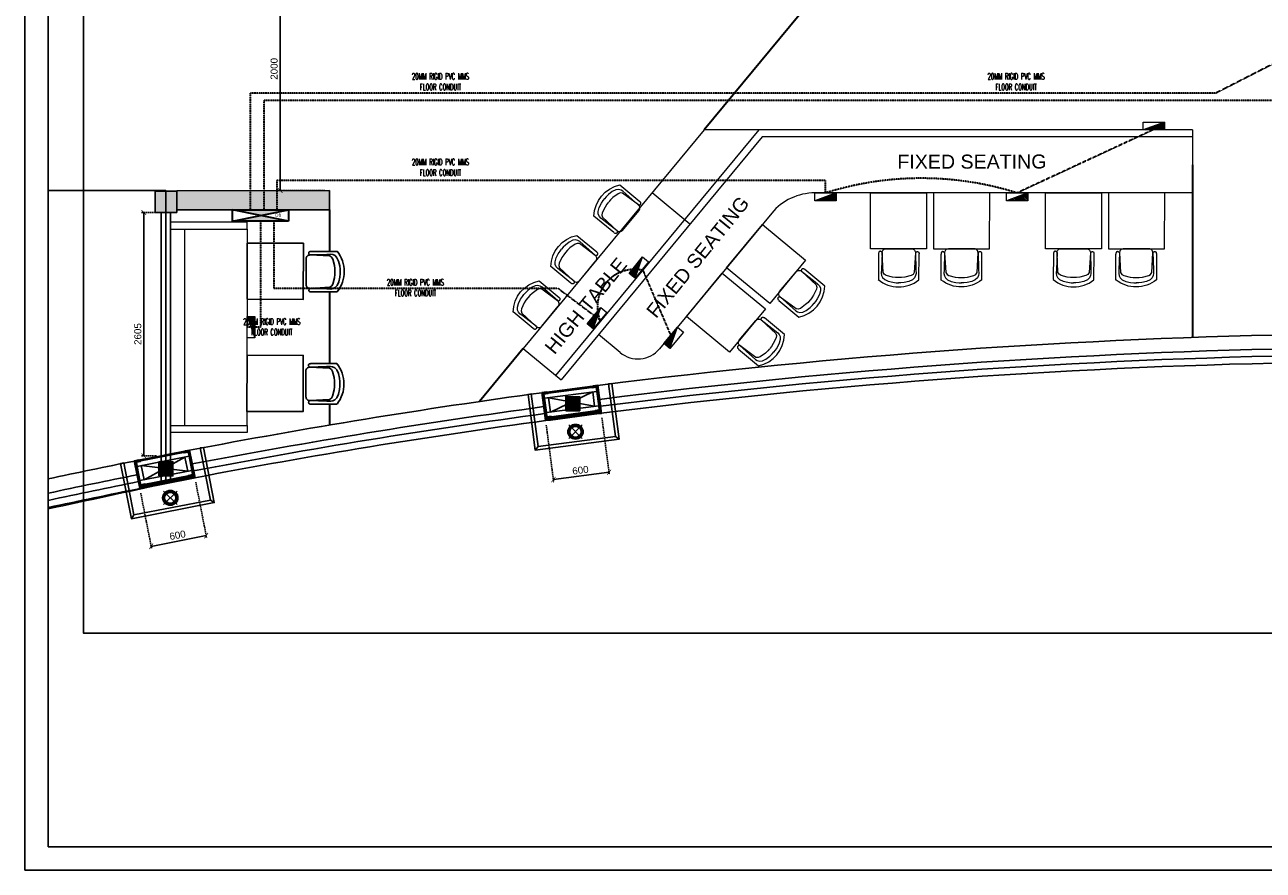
# Model space of a CAD drawing. Header units: millimetres. Extents: x 0 to 2243864, y 0 to 1237228.
# Tile 26 of 30: x 1041861 to 1055107, y 1190925 to 1199968. Entities that reach past the tile are written whole.
import ezdxf

# ---------------------------------------------------------------- set-up
doc = ezdxf.new("R2010")
doc.units = ezdxf.units.MM
doc.header["$LTSCALE"] = 7
doc.linetypes.add('DASHED', pattern=[0.75, 0.5, -0.25])
doc.linetypes.add('Hidden', pattern=[6, 4, -2])
for name, color, linetype, lineweight in [('A1-LIGHT FIXTURES', 255, 'Continuous', 9), ('A3-DIM', 4, 'Continuous', 13), ('DB', 42, 'Continuous', 30), ('FLOOR CONDUIT', 1, 'DASHED', 30), ('light-power db', 30, 'Continuous', 0), ('PD_025_TEXT', 61, 'Continuous', 25), ('PD_ELEVATION_05', 50, 'Continuous', 30), ('PD_FURNITURE_LOOSE', 20, 'Continuous', 15), ('PP-Electrical_Switchboard', 255, 'Continuous', 0)]:
    doc.layers.add(name, color=color, linetype=linetype, lineweight=lineweight)
for name, color, linetype in [('CT-DIM', 3, 'Continuous'), ('PD_BASE', 8, 'Continuous'), ('PD_DIMENSION', 201, 'Continuous')]:
    doc.layers.add(name, color=color, linetype=linetype)
doc.styles.add('PL-TEXT', font='romans.shx', dxfattribs={"width": 0.5, "height": 10})
doc.styles.get("Standard").update_dxf_attribs({"font": 'arial.ttf'})
doc.dimstyles.new('MM', dxfattribs={"dimtxt": 75, "dimasz": 50, "dimexe": 25, "dimexo": 50, "dimgap": 25, "dimtad": 1, "dimdec": 0, "dimrnd": 5, "dimtxsty": 'Standard', "dimblk": 'ARCHTICK', "dimcen": 2.5, "dimadec": 0, "dimazin": 0, "dimtfac": 1, "dimtdec": 0, "dimtmove": 0, "dimatfit": 3, "dimfxl": 1, "dimarcsym": 0})

# ---------------------------------------------------------------- blocks, each defined once
blk = doc.blocks.new('A$C57124B3B')
at = {"color": 251}
for p, q in [((46, 504), (46, 109)), ((665, 109), (665, 506))]:
    blk.add_line(p, q, dxfattribs=at)
blk.add_lwpolyline([(353, 144), (310, 144), (260, 151), (165, 175), (136, 193), (116, 221), (100, 522, -0.429937), (157, 583), (553, 583, -0.429937), (610, 522), (594, 221), (575, 193), (545, 175), (450, 151), (401, 144), (357, 144)], format="xyb", dxfattribs=at)
for points in [[(100, 525), (95, 530), (90, 534), (86, 537), (82, 539), (78, 541), (75, 542), (71, 542), (68, 542), (66, 541), (63, 541), (61, 540), (59, 539), (57, 538), (55, 537), (54, 535), (52, 534), (51, 532), (50, 529), (49, 526), (48, 522), (47, 516), (46, 509), (46, 506)], [(100, 525), (92, 265), (90, 207), (95, 175), (111, 140), (143, 111), (197, 86), (269, 70), (318, 65), (357, 65)], [(610, 525), (619, 265), (621, 207), (615, 175), (599, 140), (568, 111), (513, 86), (441, 70), (392, 65), (354, 65)], [(610, 525), (615, 530), (620, 534), (624, 537), (629, 539), (632, 541), (636, 542), (639, 542), (642, 542), (645, 541), (647, 541), (650, 540), (652, 539), (653, 538), (655, 537), (657, 535), (658, 534), (659, 532), (660, 529), (662, 526), (663, 522), (664, 516), (664, 509), (665, 506)]]:
    blk.add_lwpolyline(points, dxfattribs=at)
blk.add_arc((355, 499), 498, 231.563, 308.437, dxfattribs=at)
blk = doc.blocks.new('SEATING')
at = {"layer": 'PD_FURNITURE_LOOSE', "color": 251}
for p, q in [((1049128, 1179354), (1047192, 1177014)), ((1049712, 1179354), (1047539, 1176727)), ((1054352, 1179354), (1049128, 1179354)), ((1054352, 1179354), (1054352, 1178679)), ((1049748, 1179279), (1047597, 1176679)), ((1054352, 1179279), (1049748, 1179279)), ((1054352, 1178679), (1050312, 1178679)), ((1049850, 1178461), (1048650, 1177011, 0)), ((1048228, 1176972), (1047997, 1177163)), ((1047192, 1177014), (1047597, 1176679))]:
    blk.add_line(p, q, dxfattribs=at)
for points in [[(1050907, 1178681), (1051507, 1178680), (1051506, 1178080), (1050906, 1178081)], [(1052182, 1178679), (1051582, 1178680), (1051581, 1178080), (1052181, 1178079)], [(1052778, 1178681), (1053378, 1178680), (1053377, 1178080), (1052777, 1178081)], [(1054053, 1178679), (1053453, 1178680), (1053452, 1178080), (1054052, 1178079)]]:
    blk.add_lwpolyline(points, close=True, dxfattribs=at)
at = {"layer": 'PD_FURNITURE_LOOSE', "color": 251, "elevation": 0}
for points in [[(1049368, 1177878), (1049750, 1178340), (1050212, 1177958), (1049830, 1177496)], [(1048937, 1177358), (1049320, 1177820), (1049782, 1177438), (1049399, 1176976)]]:
    blk.add_lwpolyline(points, close=True, dxfattribs=at)
at = {"layer": 'PD_FURNITURE_LOOSE', "color": 251}
for centre, radius, start, end in [((1050312, 1178079), 600, 90, 140.3895), ((1048419, 1177203, 0), 300, 230.3895, 320.3895)]:
    blk.add_arc(centre, radius, start, end, dxfattribs=at)
at = {"layer": 'PD_FURNITURE_LOOSE', "color": 251, "lineweight": 9, "extrusion": (3.29089e-14, -2.72348e-14, -1), "xscale": 0.7000572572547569, "yscale": 0.7000572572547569, "zscale": -0.700057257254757, "rotation": 129.6105347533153}
for p in [(-1047870, 1178454, 0), (-1047409, 1177915, 0), (-1047006, 1177429, 0)]:
    blk.add_blockref('A$C57124B3B', p, dxfattribs=at)
at = {"layer": 'PD_FURNITURE_LOOSE', "color": 251, "lineweight": 9, "extrusion": (-1.31426e-13, -3.90147e-15, -1), "xscale": -0.7000572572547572, "yscale": 0.7000572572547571, "zscale": -0.7000572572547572, "rotation": 0.4422532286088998}
for p in [(-1050958, 1177675, 0), (-1052829, 1177675, 0)]:
    blk.add_blockref('A$C57124B3B', p, dxfattribs=at)
at = {"layer": 'PD_FURNITURE_LOOSE', "color": 251, "lineweight": 9, "extrusion": (1.31411e-13, -4.35849e-15, -1), "xscale": 0.7000572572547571, "yscale": 0.7000572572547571, "zscale": -0.700057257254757, "rotation": 359.7569952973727}
for p in [(-1052128, 1177673, 0), (-1053998, 1177673, 0)]:
    blk.add_blockref('A$C57124B3B', p, dxfattribs=at)
at = {"layer": 'PD_FURNITURE_LOOSE', "color": 251, "lineweight": 9, "extrusion": (-8.06064e-14, -1.03878e-13, -1), "xscale": -0.7000572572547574, "yscale": 0.7000572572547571, "zscale": -0.7000572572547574, "rotation": 309.9531637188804}
for p in [(-1050177, 1177277, 0), (-1049746, 1176757, 0)]:
    blk.add_blockref('A$C57124B3B', p, dxfattribs=at)
at = {"layer": 'PD_025_TEXT', "color": 251, "char_height": 50, "attachment_point": 1}
for s, insert, width, rotation in [('{\\H3x;FIXED SEATING}', (1051194, 1179087), 1903.3, 0.1141), ('{\\H3x;FIXED SEATING}', (1048497, 1177423), 1908.3, 50.8262), ('{\\H3x;HIGH TABLE  }', (1047410, 1177036), 1908.3, 50.8262)]:
    blk.add_mtext(s, dxfattribs=dict(at, insert=insert, width=width, rotation=rotation))
blk = doc.blocks.new('_ARCHTICK')
at = {"color": 0, "linetype": 'ByBlock', "const_width": 0.15}
blk.add_lwpolyline([(-0.5, -0.5), (0.5, 0.5)], dxfattribs=at)
blk = doc.blocks.new('*D122')
at = {"layer": 'Defpoints', "color": 0, "ltscale": 0.5, "transparency": 16777216}
for p in [(1020054, 1195123), (1019465, 1195008), (1019586, 1194389)]:
    blk.add_point(p, dxfattribs=at)
at = {"layer": 'PD_DIMENSION', "color": 0, "linetype": 'Hidden', "lineweight": -2, "ltscale": 0.5, "transparency": 16777216}
for p, q in [((1020063, 1195074), (1020179, 1194480)), ((1019474, 1194959), (1019591, 1194365))]:
    blk.add_line(p, q, dxfattribs=at)
at = {"layer": 'PD_DIMENSION', "color": 0, "lineweight": -2, "ltscale": 0.5, "transparency": 16777216}
blk.add_line((1020175, 1194504), (1019586, 1194389), dxfattribs=at)
at = {"layer": 'PD_DIMENSION', "color": 0, "lineweight": -2, "ltscale": 0.5, "transparency": 16777216, "xscale": 49.99999999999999, "yscale": 49.99999999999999, "zscale": 49.99999999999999}
for p, rotation in [((1020175, 1194504), 11.06523268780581), ((1019586, 1194389), 191.0652326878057)]:
    blk.add_blockref('_ARCHTICK', p, dxfattribs=dict(at, rotation=rotation))
at = {"layer": 'PD_DIMENSION', "color": 0, "ltscale": 0.5, "transparency": 16777216, "insert": (1019868, 1194509), "char_height": 75, "attachment_point": 5, "rotation": 11.0652}
blk.add_mtext('600', dxfattribs=at)
blk = doc.blocks.new('*D123')
at = {"layer": 'Defpoints', "color": 0, "ltscale": 0.5, "transparency": 16777216}
for p in [(1023805, 1195735), (1024400, 1195813), (1023888, 1195103)]:
    blk.add_point(p, dxfattribs=at)
at = {"layer": 'PD_DIMENSION', "color": 0, "linetype": 'Hidden', "lineweight": -2, "ltscale": 0.5, "transparency": 16777216}
for p, q in [((1024407, 1195763), (1024486, 1195156)), ((1023812, 1195685), (1023891, 1195078))]:
    blk.add_line(p, q, dxfattribs=at)
at = {"layer": 'PD_DIMENSION', "color": 0, "lineweight": -2, "ltscale": 0.5, "transparency": 16777216}
blk.add_line((1024483, 1195181), (1023888, 1195103), dxfattribs=at)
at = {"layer": 'PD_DIMENSION', "color": 0, "lineweight": -2, "ltscale": 0.5, "transparency": 16777216, "xscale": 50, "yscale": 50, "zscale": 50}
for p, rotation in [((1024483, 1195181), 7.462426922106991), ((1023888, 1195103), 187.4624269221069)]:
    blk.add_blockref('_ARCHTICK', p, dxfattribs=dict(at, rotation=rotation))
at = {"layer": 'PD_DIMENSION', "color": 0, "ltscale": 0.5, "transparency": 16777216, "insert": (1024177, 1195204), "char_height": 75, "attachment_point": 5, "rotation": 7.4624}
blk.add_mtext('600', dxfattribs=at)
blk = doc.blocks.new('L1')
at = {"layer": 'A1-LIGHT FIXTURES'}
h = blk.add_hatch(color=251, dxfattribs=at)
h.dxf.hatch_style = 1
edge = h.paths.add_edge_path(flags=17)
edge.add_arc((0, 0), 57.5, -45, 315)
edge = h.paths.add_edge_path()
edge.add_arc((0, 0), 82.5, -45, 315)
at = {"layer": 'A1-LIGHT FIXTURES', "color": 251}
for p, q in [((102, 0), (-102, 0)), ((0, 102), (0, -102))]:
    blk.add_line(p, q, dxfattribs=at)
for radius in [82.5, 57.5]:
    blk.add_circle((0, 0), radius, dxfattribs=at)
at = {"layer": 'A3-DIM', "color": 251}
for p, q in [((-71, 0), (-70, 0)), ((-70, 0), (-70, 1)), ((-70, 0), (-70, 1)), ((-70, 0), (-69, 0)), ((0, 70), (-1, 70)), ((0, 70), (-1, 70)), ((0, 71), (0, 70)), ((0, 71), (0, 70)), ((0, 70), (0, 69)), ((0, 70), (0, 69)), ((1, 70), (0, 70)), ((1, 70), (0, 70)), ((49, 50), (48, 50)), ((49, 49), (48, 49)), ((49, 51), (49, 50)), ((49, 49), (49, 48)), ((50, 51), (50, 50)), ((51, 50), (50, 50)), ((50, 49), (50, 48)), ((51, 49), (50, 49)), ((70, 0), (69, 0)), ((70, 1), (70, 0)), ((70, 1), (70, 0)), ((71, 0), (70, 0)), ((-71, 0), (-70, 0)), ((-70, 0), (-69, 0)), ((-70, -1), (-70, 0)), ((-70, -1), (-70, 0)), ((-50, -49), (-51, -49)), ((-50, -50), (-51, -50)), ((-50, -48), (-50, -49)), ((-50, -50), (-50, -51)), ((-49, -48), (-49, -49)), ((-48, -49), (-49, -49)), ((-49, -50), (-49, -51)), ((-48, -50), (-49, -50)), ((-1, -70), (0, -70)), ((-1, -70), (0, -70)), ((0, -70), (0, -69)), ((0, -70), (0, -69)), ((0, -70), (1, -70)), ((0, -70), (1, -70)), ((0, -71), (0, -70)), ((0, -71), (0, -70)), ((70, 0), (69, 0)), ((71, 0), (70, 0)), ((70, 0), (70, -1)), ((70, 0), (70, -1))]:
    blk.add_line(p, q, dxfattribs=at)
for centre in [(-70, 0), (0, 70), (49, 49), (70, 0), (-49, -49), (0, -70)]:
    blk.add_circle(centre, 2.5, dxfattribs=at)
for centre, start, end in [((-70, 0), 93.8226, 176.1774), ((-70, 0), 3.8226, 86.1774), ((0, 70), 93.8226, 176.1774), ((0, 70), 183.8226, 266.1774), ((0, 70), 3.8226, 86.1774), ((0, 70), 273.8226, 356.1774), ((49, 49), 93.8226, 176.1774), ((49, 49), 183.8226, 266.1774), ((49, 49), 3.8226, 86.1774), ((49, 49), 273.8226, 356.1774), ((70, 0), 93.8226, 176.1774), ((70, 0), 3.8226, 86.1774), ((-70, 0), 183.8226, 266.1774), ((-70, 0), 273.8226, 356.1774), ((-49, -49), 93.8226, 176.1774), ((-49, -49), 183.8226, 266.1774), ((-49, -49), 3.8226, 86.1774), ((-49, -49), 273.8226, 356.1774), ((0, -70), 93.8226, 176.1774), ((0, -70), 183.8226, 266.1774), ((0, -70), 3.8226, 86.1774), ((0, -70), 273.8226, 356.1774), ((70, 0), 183.8226, 266.1774), ((70, 0), 273.8226, 356.1774)]:
    blk.add_arc(centre, 1.5, start, end, dxfattribs=at)
blk = doc.blocks.new('*D115')
at = {"layer": 'Defpoints', "color": 0, "ltscale": 0.5, "transparency": 16777216}
for p in [(1021264, 1200195), (1020965, 1198195), (1021494, 1198195)]:
    blk.add_point(p, dxfattribs=at)
at = {"layer": 'PD_DIMENSION', "color": 0, "linetype": 'Hidden', "lineweight": -2, "ltscale": 0.5, "transparency": 16777216}
for p, q in [((1021214, 1200195), (1020940, 1200195)), ((1021444, 1198195), (1020940, 1198195))]:
    blk.add_line(p, q, dxfattribs=at)
at = {"layer": 'PD_DIMENSION', "color": 0, "lineweight": -2, "ltscale": 0.5, "transparency": 16777216}
blk.add_line((1020965, 1200195), (1020965, 1198195), dxfattribs=at)
at = {"layer": 'PD_DIMENSION', "color": 0, "lineweight": -2, "ltscale": 0.5, "transparency": 16777216, "xscale": 50, "yscale": 50, "zscale": 50}
for p, rotation in [((1020965, 1200195), 90), ((1020965, 1198195), 270)]:
    blk.add_blockref('_ARCHTICK', p, dxfattribs=dict(at, rotation=rotation))
at = {"layer": 'PD_DIMENSION', "color": 0, "ltscale": 0.5, "transparency": 16777216, "insert": (1020901, 1199497), "char_height": 75, "attachment_point": 5, "rotation": 90}
blk.add_mtext('2000', dxfattribs=at)
blk = doc.blocks.new('*D114')
at = {"layer": 'Defpoints', "color": 0, "ltscale": 0.5, "transparency": 16777216}
for p in [(1019506, 1197961), (1019694, 1197961), (1019694, 1195358)]:
    blk.add_point(p, dxfattribs=at)
at = {"layer": 'PD_DIMENSION', "color": 0, "linetype": 'Hidden', "lineweight": -2, "ltscale": 0.5, "transparency": 16777216}
for p, q in [((1019644, 1197961), (1019481, 1197961)), ((1019644, 1195358), (1019481, 1195358))]:
    blk.add_line(p, q, dxfattribs=at)
at = {"layer": 'PD_DIMENSION', "color": 0, "lineweight": -2, "ltscale": 0.5, "transparency": 16777216}
blk.add_line((1019506, 1195358), (1019506, 1197961), dxfattribs=at)
at = {"layer": 'PD_DIMENSION', "color": 0, "lineweight": -2, "ltscale": 0.5, "transparency": 16777216, "xscale": 50, "yscale": 50, "zscale": 50}
for p, rotation in [((1019506, 1197961), 90), ((1019506, 1195358), 270)]:
    blk.add_blockref('_ARCHTICK', p, dxfattribs=dict(at, rotation=rotation))
at = {"layer": 'PD_DIMENSION', "color": 0, "ltscale": 0.5, "transparency": 16777216, "insert": (1019443, 1196660), "char_height": 75, "attachment_point": 5, "rotation": 90}
blk.add_mtext('2605', dxfattribs=at)
blk = doc.blocks.new('PP-SWITCH BOARD P')
at = {"layer": 'PP-Electrical_Switchboard', "color": 6}
for p, q in [((0, -114), (83, 114)), ((83, 114), (0, 114)), ((0, 114), (0, -114)), ((83, -114), (83, 114)), ((0, -114), (83, -114))]:
    blk.add_line(p, q, dxfattribs=at)
at = {"layer": 'PP-Electrical_Switchboard', "color": 1, "lineweight": 25, "ltscale": 30}
for p, q in [((83, -40), (42, 1)), ((83, -24), (46, 13)), ((83, -9), (50, 24)), ((83, 7), (54, 35)), ((83, 22), (58, 47)), ((83, 38), (62, 58)), ((83, 53), (66, 70)), ((83, 69), (70, 81)), ((83, 84), (75, 92)), ((83, 100), (79, 104)), ((2, -114), (0, -113)), ((17, -114), (5, -102)), ((33, -114), (9, -90)), ((48, -114), (13, -79)), ((64, -114), (17, -67)), ((79, -114), (21, -56)), ((83, -102), (25, -45)), ((83, -86), (29, -33)), ((83, -71), (33, -22)), ((83, -55), (38, -10))]:
    blk.add_line(p, q, dxfattribs=at)
blk = doc.blocks.new('PP-DB P')
at = {"layer": 'DB'}
h = blk.add_hatch(color=256, dxfattribs=at)
h.paths.add_polyline_path([(0, -152.4), (31.3, 0), (0, 152.4)])
h.paths.add_polyline_path([(62.6, 152.4), (31.3, 0), (62.6, -152.4)])
for p, q in [((0, -152.4), (0, 152.4)), ((0, 152.4), (62.6, 152.4)), ((62.6, -152.4), (0, 152.4)), ((62.6, 152.4), (0, -152.4)), ((62.6, 152.4), (62.6, -152.4)), ((62.6, -152.4), (0, -152.4))]:
    blk.add_line(p, q, dxfattribs=at)
at = {"insert": (37.4, 113.9), "char_height": 16.88, "width": 83.986, "attachment_point": 9, "rotation": 90}
blk.add_mtext('DB', dxfattribs=at)
blk = doc.blocks.new('KJSDU')
at = {"layer": 'PD_BASE'}
h = blk.add_hatch(color=251, dxfattribs=at)
h.dxf.hatch_style = 2
h.paths.add_polyline_path([(1019628.8, 1197959.8), (1019628.8, 1198189.8), (1019858.8, 1198189.8), (1019858.8, 1197959.8)], flags=17)
h = blk.add_hatch(color=251, dxfattribs=at)
h.dxf.hatch_style = 1
h.paths.add_polyline_path([(1019858.8, 1198191), (1019858.8, 1197992.2), (1021493.8, 1197992.5), (1021493.8, 1198192.5)])
h = blk.add_hatch(color=251, dxfattribs=at)
h.dxf.hatch_style = 1
h.paths.add_polyline_path([(1023855.2, 1195754.4), (1023853.2, 1195754.2), (1023854.8, 1195742.3), (1023806.2, 1195735.9), (1023767.4, 1196032.4), (1023815.5, 1196038.7), (1023815.2, 1196040.7), (1023765.1, 1196034.1), (1023804.5, 1195733.7), (1023857, 1195740.5)])
h = blk.add_hatch(dxfattribs=at)
h.set_pattern_fill('GOST_WOOD', color=251, angle=97.46243)
h.set_pattern_definition([(187.46242692, (370541.612, 7149105.6197), (-0.779256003, 5.949181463), [10, -2]), (187.46242692, (370543.335, 7149107.8625), (-0.779256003, 5.949181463), [6, -1.5, 3, -1.5]), (187.46242692, (370546.05, 7149110.235), (-0.779256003, 5.949181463), [10, -2])])
h.paths.add_polyline_path([(1024386.7, 1195824), (1024361.9, 1195820.8), (1024359.3, 1195840.6), (1023838.8, 1195772.4), (1023841.3, 1195752.6), (1023816.6, 1195749.4), (1023780.8, 1196022), (1024351, 1196096.7)], flags=16)
h.paths.add_polyline_path([(1024088.1, 1196074.4), (1024089.7, 1196062.5), (1024042.1, 1196056.3), (1024040.6, 1196068.2), (1023767.4, 1196032.4), (1023806.2, 1195735.9), (1023854.8, 1195742.3), (1023852.2, 1195762.1), (1024349, 1195827.2), (1024351.6, 1195807.3), (1024400.1, 1195813.7), (1024361.3, 1196110.2)])
h = blk.add_hatch(color=251, dxfattribs=at)
h.dxf.hatch_style = 1
edge = h.paths.add_edge_path()
edge.add_line((1023830.4, 1196028.5), (1023782.8, 1196022.3))
edge.add_arc((1023783.1, 1196020.3), 2, 97.46243, 187.46243)
edge.add_line((1023781.1, 1196020.1), (1023787.3, 1195972.5))
edge.add_line((1023787.3, 1195972.5), (1023792.3, 1195973.1))
edge.add_line((1023792.3, 1195973.1), (1023786.5, 1196017.7))
edge.add_line((1023786.5, 1196017.7), (1023831.1, 1196023.6))
edge.add_line((1023831.1, 1196023.6), (1023830.4, 1196028.5))
h = blk.add_hatch(color=251, dxfattribs=at)
h.dxf.hatch_style = 2
h.paths.add_polyline_path([(1024025.1, 1195845.3), (1024163.1, 1195845.3), (1024163.1, 1195983.3), (1024025.1, 1195983.3)], flags=16)
h.paths.add_polyline_path([(1024019.1, 1195839.3), (1024169.1, 1195839.3), (1024169.1, 1195989.3), (1024019.1, 1195989.3)])
h = blk.add_hatch(color=251, dxfattribs=at)
h.dxf.hatch_style = 1
edge = h.paths.add_edge_path()
edge.add_line((1024301.4, 1196090.2), (1024349, 1196096.5))
edge.add_arc((1024349.3, 1196094.5), 2, 7.46243, 97.46243, ccw=False)
edge.add_line((1024351.2, 1196094.7), (1024357.5, 1196047.1))
edge.add_line((1024357.5, 1196047.1), (1024352.5, 1196046.5))
edge.add_line((1024352.5, 1196046.5), (1024346.7, 1196091.1))
edge.add_line((1024346.7, 1196091.1), (1024302, 1196085.3))
edge.add_line((1024302, 1196085.3), (1024301.4, 1196090.2))
h = blk.add_hatch(color=251, dxfattribs=at)
h.dxf.hatch_style = 1
h.paths.add_polyline_path([(1024350, 1195819.2), (1024348, 1195819), (1024349.8, 1195805.1), (1024402.4, 1195812), (1024363, 1196112.4), (1024313, 1196105.9), (1024313.2, 1196103.9), (1024361.3, 1196110.2), (1024400.1, 1195813.7), (1024351.6, 1195807.3)])
h = blk.add_hatch(color=251, dxfattribs=at)
h.dxf.hatch_style = 1
edge = h.paths.add_edge_path()
edge.add_line((1024334.5, 1195837.4), (1024382.1, 1195843.6))
edge.add_arc((1024381.9, 1195845.6), 2, 277.46243, 367.46243)
edge.add_line((1024383.8, 1195845.9), (1024377.6, 1195893.5))
edge.add_line((1024377.6, 1195893.5), (1024372.6, 1195892.8))
edge.add_line((1024372.6, 1195892.8), (1024378.5, 1195848.2))
edge.add_line((1024378.5, 1195848.2), (1024333.9, 1195842.3))
edge.add_line((1024333.9, 1195842.3), (1024334.5, 1195837.4))
h = blk.add_hatch(color=251, dxfattribs=at)
h.dxf.hatch_style = 1
edge = h.paths.add_edge_path()
edge.add_line((1023863.5, 1195775.7), (1023815.9, 1195769.5))
edge.add_arc((1023815.7, 1195771.4), 2, 187.46243, 277.46243, ccw=False)
edge.add_line((1023813.7, 1195771.2), (1023807.5, 1195818.8))
edge.add_line((1023807.5, 1195818.8), (1023812.4, 1195819.4))
edge.add_line((1023812.4, 1195819.4), (1023818.3, 1195774.8))
edge.add_line((1023818.3, 1195774.8), (1023862.9, 1195780.6))
edge.add_line((1023862.9, 1195780.6), (1023863.5, 1195775.7))
h = blk.add_hatch(dxfattribs=at)
h.set_pattern_fill('GOST_WOOD', color=251, scale=1.5, angle=187.46243)
h.set_pattern_definition([(277.46242692, (370541.612, 7149105.62), (-8.923772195, -1.168884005), [15, -3]), (277.46242692, (370538.248, 7149108.205), (-8.923772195, -1.168884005), [9, -2.25, 4.5, -2.25]), (277.46242692, (370534.689, 7149112.277), (-8.923772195, -1.168884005), [15, -3])])
h.paths.add_polyline_path([(1023838.8, 1195772.4), (1023841.3, 1195752.6), (1023816.6, 1195749.4), (1023814, 1195769.2)])
h = blk.add_hatch(color=251, dxfattribs=at)
h.dxf.hatch_style = 1
h.paths.add_polyline_path([(1024348, 1195819), (1024350, 1195819.2), (1024349, 1195827.2), (1023852.2, 1195762.1), (1023853.2, 1195754.2), (1023855.2, 1195754.4), (1023854.5, 1195760.4), (1024347.2, 1195824.9)])
h = blk.add_hatch(dxfattribs=at)
h.set_pattern_fill('ANSI36', color=251, scale=10, angle=7.46243)
h.set_pattern_definition([(52.462426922, (370541.6119, 7149105.6197), (0.3416109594, 2.49618873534), [3.125, -0.625, 0, -0.625])])
h.paths.add_polyline_path([(1024348, 1195819), (1023855.2, 1195754.4), (1023854.5, 1195760.4), (1024347.2, 1195824.9)])
h = blk.add_hatch(dxfattribs=at)
h.set_pattern_fill('GOST_WOOD', color=251, scale=1.5, angle=187.46243)
h.set_pattern_definition([(277.462427, (1390823.944, 1223562.334), (-8.9237722, -1.168884), [15, -3]), (277.462427, (1390820.58, 1223564.919), (-8.9237722, -1.168884), [9, -2.25, 4.5, -2.25]), (277.462427, (1390817.021, 1223568.991), (-8.9237722, -1.168884), [15, -3])])
h.paths.add_polyline_path([(1024384.1, 1195843.9), (1024386.7, 1195824), (1024361.9, 1195820.8), (1024359.3, 1195840.6)])
h = blk.add_hatch(dxfattribs=at)
h.set_pattern_fill('GOST_WOOD', color=251, angle=101.06523)
h.set_pattern_definition([(191.06523269, (-6614.49, 7095561.8214), (-1.1515588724, 5.8884558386), [10, -2]), (191.06523269, (-6612.911, 7095564.168), (-1.1515588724, 5.8884558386), [6, -1.5, 3, -1.5]), (191.06523269, (-6610.3506, 7095566.7067), (-1.1515588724, 5.8884558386), [10, -2])])
h.paths.add_polyline_path([(1020039, 1195133.2), (1020014.4, 1195128.4), (1020010.6, 1195148.1), (1019495.3, 1195047.3), (1019499.2, 1195027.7), (1019474.7, 1195022.9), (1019421.9, 1195292.8), (1019986.2, 1195403.1)], flags=16)
h.paths.add_polyline_path([(1019725.3, 1195364.3), (1019727.6, 1195352.5), (1019680.5, 1195343.3), (1019678.2, 1195355.1), (1019407.8, 1195302.2), (1019465.2, 1195008.8), (1019513.3, 1195018.2), (1019509.4, 1195037.8), (1020001.1, 1195134), (1020005, 1195114.3), (1020053, 1195123.8), (1019995.7, 1195417.2)])
h = blk.add_hatch(color=251, dxfattribs=at)
h.dxf.hatch_style = 1
edge = h.paths.add_edge_path()
edge.add_line((1019937.1, 1195393.5), (1019984.2, 1195402.7))
edge.add_arc((1019984.6, 1195400.8), 2, 11.06523, 101.06523, ccw=False)
edge.add_line((1019986.6, 1195401.2), (1019995.8, 1195354))
edge.add_line((1019995.8, 1195354), (1019990.9, 1195353.1))
edge.add_line((1019990.9, 1195353.1), (1019982.2, 1195397.3))
edge.add_line((1019982.2, 1195397.3), (1019938.1, 1195388.6))
edge.add_line((1019938.1, 1195388.6), (1019937.1, 1195393.5))
h = blk.add_hatch(color=251, dxfattribs=at)
h.dxf.hatch_style = 1
h.paths.add_polyline_path([(1020002.7, 1195126.1), (1020000.7, 1195125.7), (1020003.4, 1195112), (1020055.4, 1195122.2), (1019997.2, 1195419.5), (1019947.7, 1195409.9), (1019948.1, 1195407.9), (1019995.7, 1195417.2), (1020053, 1195123.8), (1020005, 1195114.3)])
h = blk.add_hatch(color=251, dxfattribs=at)
h.dxf.hatch_style = 1
h.paths.add_polyline_path([(1019512.9, 1195030.4), (1019511, 1195030), (1019513.3, 1195018.2), (1019465.2, 1195008.8), (1019407.8, 1195302.2), (1019455.4, 1195311.5), (1019455, 1195313.5), (1019405.4, 1195303.8), (1019463.6, 1195006.4), (1019515.6, 1195016.6)])
h = blk.add_hatch(color=251, dxfattribs=at)
h.dxf.hatch_style = 1
edge = h.paths.add_edge_path()
edge.add_line((1019470.9, 1195302.4), (1019423.8, 1195293.1))
edge.add_arc((1019424.2, 1195291.2), 2, 101.06523, 191.06523)
edge.add_line((1019422.3, 1195290.8), (1019431.5, 1195243.7))
edge.add_line((1019431.5, 1195243.7), (1019436.4, 1195244.6))
edge.add_line((1019436.4, 1195244.6), (1019427.7, 1195288.8))
edge.add_line((1019427.7, 1195288.8), (1019471.9, 1195297.4))
edge.add_line((1019471.9, 1195297.4), (1019470.9, 1195302.4))
h = blk.add_hatch(color=251, dxfattribs=at)
h.dxf.hatch_style = 2
h.paths.add_polyline_path([(1019674.8, 1195149.3), (1019812.8, 1195149.3), (1019812.8, 1195287.3), (1019674.8, 1195287.3)], flags=16)
h.paths.add_polyline_path([(1019668.8, 1195143.3), (1019818.8, 1195143.3), (1019818.8, 1195293.3), (1019668.8, 1195293.3)], flags=17)
h = blk.add_hatch(color=251, dxfattribs=at)
h.dxf.hatch_style = 1
edge = h.paths.add_edge_path()
edge.add_line((1019986.1, 1195143.3), (1020033.2, 1195152.5))
edge.add_arc((1020032.8, 1195154.4), 2, 281.06523, 371.06523)
edge.add_line((1020034.7, 1195154.8), (1020025.5, 1195201.9))
edge.add_line((1020025.5, 1195201.9), (1020020.6, 1195201))
edge.add_line((1020020.6, 1195201), (1020029.3, 1195156.8))
edge.add_line((1020029.3, 1195156.8), (1019985.1, 1195148.2))
edge.add_line((1019985.1, 1195148.2), (1019986.1, 1195143.3))
h = blk.add_hatch(color=251, dxfattribs=at)
h.dxf.hatch_style = 1
edge = h.paths.add_edge_path()
edge.add_line((1019519.9, 1195052.1), (1019472.8, 1195042.9))
edge.add_arc((1019472.4, 1195044.8), 2, 191.06523, 281.06523, ccw=False)
edge.add_line((1019470.4, 1195044.5), (1019461.2, 1195091.6))
edge.add_line((1019461.2, 1195091.6), (1019466.1, 1195092.5))
edge.add_line((1019466.1, 1195092.5), (1019474.8, 1195048.4))
edge.add_line((1019474.8, 1195048.4), (1019518.9, 1195057))
edge.add_line((1019518.9, 1195057), (1019519.9, 1195052.1))
h = blk.add_hatch(color=251, dxfattribs=at)
h.dxf.hatch_style = 1
h.paths.add_polyline_path([(1020000.7, 1195125.7), (1020002.7, 1195126.1), (1020001.1, 1195134), (1019509.4, 1195037.8), (1019511, 1195030), (1019512.9, 1195030.4), (1019511.8, 1195036.2), (1019999.5, 1195131.6)])
h = blk.add_hatch(dxfattribs=at)
h.set_pattern_fill('ANSI36', color=251, scale=10, angle=11.06523)
h.set_pattern_definition([(56.065232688, (-6614.49, 7095561.8214), (0.18407683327, 2.5127220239), [3.125, -0.625, 0, -0.625])])
h.paths.add_polyline_path([(1020000.7, 1195125.7), (1019512.9, 1195030.4), (1019511.8, 1195036.2), (1019999.5, 1195131.6)])
h = blk.add_hatch(dxfattribs=at)
h.set_pattern_fill('GOST_WOOD', color=251, scale=1.5, angle=191.06523)
h.set_pattern_definition([(281.0652327, (1384008.951, 1245843.391), (-8.83268376, -1.7273383), [15, -3]), (281.0652327, (1384005.431, 1245845.7595), (-8.83268376, -1.7273383), [9, -2.25, 4.5, -2.25]), (281.0652327, (1384001.6235, 1245849.6), (-8.83268376, -1.7273383), [15, -3])])
h.paths.add_polyline_path([(1020035.1, 1195152.9), (1020039, 1195133.2), (1020014.4, 1195128.4), (1020010.6, 1195148.1)])
h = blk.add_hatch(dxfattribs=at)
h.set_pattern_fill('GOST_WOOD', color=251, scale=1.5, angle=191.06523)
h.set_pattern_definition([(281.06523269, (-6614.49, 7095561.821), (-8.832683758, -1.727338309), [15, -3]), (281.06523269, (-6618.01, 7095564.19), (-8.832683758, -1.727338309), [9, -2.25, 4.5, -2.25]), (281.06523269, (-6621.818, 7095568.03), (-8.832683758, -1.727338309), [15, -3])])
h.paths.add_polyline_path([(1019495.3, 1195047.3), (1019499.2, 1195027.7), (1019474.7, 1195022.9), (1019470.8, 1195042.5)])
at = {"layer": 'PD_BASE', "color": 251}
for p, q in [((1019628.8, 1198189.8), (1019858.8, 1198189.8)), ((1019628.8, 1197959.8), (1019628.8, 1198189.8)), ((1019858.8, 1198189.8), (1019858.8, 1197959.8)), ((1021493.8, 1197990.4), (1021493.8, 1198194.6)), ((1019858.8, 1197959.8), (1019628.8, 1197959.8)), ((1019693.8, 1195053.1), (1019693.8, 1197961)), ((1019793.8, 1195072.7), (1019793.8, 1197961)), ((1024307.9, 1196040.6), (1023857, 1195825.3)), ((1024042.1, 1196056.3), (1024040.6, 1196068.2)), ((1024089.7, 1196062.5), (1024088.1, 1196074.4)), ((1024328, 1195887), (1023836.9, 1195979)), ((1023855.2, 1195754.4), (1023853.2, 1195754.2)), ((1023857, 1195740.5), (1024349.8, 1195805.1)), ((1024348, 1195819), (1024350, 1195819.2)), ((1023694.6, 1195417.5), (1023724.8, 1195456.8)), ((1024550.7, 1195565), (1024590, 1195534.8)), ((1019946.7, 1195344.5), (1019510.3, 1195101.2)), ((1019680.5, 1195343.3), (1019678.2, 1195355.1)), ((1019727.6, 1195352.5), (1019725.3, 1195364.3)), ((1019976.5, 1195192.3), (1019480.5, 1195253.3)), ((1019515.6, 1195016.6), (1020003.4, 1195112)), ((1020000.7, 1195125.7), (1020002.7, 1195126.1)), ((1019512.9, 1195030.4), (1019511, 1195030)), ((1020219, 1194885), (1020260, 1194857.3)), ((1019373.8, 1194684), (1019401.4, 1194725.1))]:
    blk.add_line(p, q, dxfattribs=at)
for points in [[(1018233.9, 1190924.8), (1036915.9, 1190924.8), (1036915.9, 1210678.2), (1018233.9, 1210678.2)], [(1018483.9, 1191174.8), (1036665.9, 1191174.8), (1036665.9, 1210428.2), (1018483.9, 1210428.2)]]:
    blk.add_lwpolyline(points, close=True, dxfattribs=at)
at = {"layer": 'PD_BASE', "color": 251, "elevation": 0}
for points in [[(1018483.9, 1198194.5), (1019743.8, 1198194.6), (1019743.8, 1195062.9, -0.0010707), (1018483.9, 1194790.3, -0.0010707)], [(1018483.9, 1195111, -0.0033512), (1019406.7, 1195302), (1019996.8, 1195417.4, -0.0135828), (1023765.7, 1196032.2), (1024361.9, 1196110.3, -0.0275368), (1032080, 1196658.4), (1032681.8, 1196658.4)], [(1024381.1, 1195961.5, -0.0275314), (1032081.1, 1196508.4)], [(1024391, 1195887.1, -0.0275274), (1032081.7, 1196433.4)], [(1018483.9, 1194804.2, -0.0035782), (1019464.9, 1195007.7), (1020053.7, 1195122.9, -0.0135782), (1023805.3, 1195734.8), (1024400.3, 1195812.7, -0.027526), (1032082.3, 1196358.4), (1032681.8, 1196358.4)], [(1023830.4, 1196028.5), (1023782.8, 1196022.3, 0.4142136), (1023781.1, 1196020.1), (1023787.3, 1195972.5), (1023792.3, 1195973.1), (1023786.5, 1196017.7), (1023831.1, 1196023.6), (1023830.4, 1196028.5)], [(1024301.4, 1196090.2), (1024349, 1196096.5, -0.4142136), (1024351.2, 1196094.7), (1024357.5, 1196047.1), (1024352.5, 1196046.5), (1024346.7, 1196091.1), (1024302, 1196085.3), (1024301.4, 1196090.2)], [(1020024.9, 1195270.1), (1020025.3, 1195270.1, -0.0135805), (1023785.5, 1195883.5)], [(1024334.5, 1195837.4), (1024382.1, 1195843.6, 0.4142136), (1024383.8, 1195845.9), (1024377.6, 1195893.5), (1024372.6, 1195892.8), (1024378.5, 1195848.2), (1024333.9, 1195842.3), (1024334.5, 1195837.4)], [(1020039.5, 1195196.5, -0.0135793), (1023795.4, 1195809.1), (1023796.1, 1195809.2)], [(1023863.5, 1195775.7), (1023815.9, 1195769.5, -0.4142136), (1023813.7, 1195771.2), (1023807.5, 1195818.8), (1023812.4, 1195819.4), (1023818.3, 1195774.8), (1023862.9, 1195780.6), (1023863.5, 1195775.7)], [(1019937.1, 1195393.5), (1019984.2, 1195402.7, -0.4142136), (1019986.6, 1195401.2), (1019995.8, 1195354), (1019990.9, 1195353.1), (1019982.2, 1195397.3), (1019938.1, 1195388.6), (1019937.1, 1195393.5)], [(1019470.9, 1195302.4), (1019423.8, 1195293.1, 0.4142136), (1019422.3, 1195290.8), (1019431.5, 1195243.7), (1019436.4, 1195244.6), (1019427.7, 1195288.8), (1019471.9, 1195297.4), (1019470.9, 1195302.4)], [(1019986.1, 1195143.3), (1020033.2, 1195152.5, 0.4142136), (1020034.7, 1195154.8), (1020025.5, 1195201.9), (1020020.6, 1195201), (1020029.3, 1195156.8), (1019985.1, 1195148.2), (1019986.1, 1195143.3)], [(1018483.9, 1194957.6, -0.0034644), (1019435.8, 1195154.9)], [(1018483.9, 1194880.9, -0.0035212), (1019450.3, 1195081.3)], [(1019519.9, 1195052.1), (1019472.8, 1195042.9, -0.4142136), (1019470.4, 1195044.5), (1019461.2, 1195091.6), (1019466.1, 1195092.5), (1019474.8, 1195048.4), (1019518.9, 1195057), (1019519.9, 1195052.1)]]:
    blk.add_lwpolyline(points, format="xyb", dxfattribs=at)
for points in [[(1019858.8, 1198191), (1021493.8, 1198194.6)], [(1021293.8, 1198194.6), (1021293.8, 1198194.6)], [(1019858.8, 1197990.4), (1021493.8, 1197990.4)], [(1023815.2, 1196040.7), (1023765.1, 1196034.1), (1023804.5, 1195733.7), (1023857, 1195740.5), (1023854.5, 1195760.4), (1024347.2, 1195824.9), (1024349.8, 1195805.1), (1024402.4, 1195812), (1024363, 1196112.4), (1024313, 1196105.9), (1024313.2, 1196103.9), (1024361.3, 1196110.2), (1024400.1, 1195813.7), (1024351.6, 1195807.3), (1024349, 1195827.2), (1023852.2, 1195762.1), (1023854.8, 1195742.3), (1023806.2, 1195735.9), (1023767.4, 1196032.4), (1023815.5, 1196038.7), (1023815.2, 1196040.7)], [(1024088.1, 1196074.4), (1024361.3, 1196110.2), (1024400.1, 1195813.7), (1024351.6, 1195807.3), (1024349, 1195827.2), (1023852.2, 1195762.1), (1023854.8, 1195742.3), (1023806.2, 1195735.9), (1023767.4, 1196032.4), (1024040.6, 1196068.2)], [(1024372.6, 1195892.8), (1024352.5, 1196046.5), (1023792.3, 1195973.1), (1023812.4, 1195819.4), (1024372.6, 1195892.8)], [(1024328, 1195887), (1024307.9, 1196040.6)], [(1023836.9, 1195979), (1023857, 1195825.3)], [(1023838.8, 1195772.4), (1023841.3, 1195752.6), (1023816.6, 1195749.4), (1023814, 1195769.2), (1023838.8, 1195772.4)], [(1024384.1, 1195843.9), (1024386.7, 1195824), (1024361.9, 1195820.8), (1024359.3, 1195840.6), (1024384.1, 1195843.9)], [(1019455, 1195313.5), (1019405.4, 1195303.8), (1019463.6, 1195006.4), (1019515.6, 1195016.6), (1019511.8, 1195036.2), (1019999.5, 1195131.6), (1020003.4, 1195112), (1020055.4, 1195122.2), (1019997.2, 1195419.5), (1019947.7, 1195409.9), (1019948.1, 1195407.9), (1019995.7, 1195417.2), (1020053, 1195123.8), (1020005, 1195114.3), (1020001.1, 1195134), (1019509.4, 1195037.8), (1019513.3, 1195018.2), (1019465.2, 1195008.8), (1019407.8, 1195302.2), (1019455.4, 1195311.5), (1019455, 1195313.5)], [(1019725.3, 1195364.3), (1019995.7, 1195417.2), (1020053, 1195123.8), (1020005, 1195114.3), (1020001.1, 1195134), (1019509.4, 1195037.8), (1019513.3, 1195018.2), (1019465.2, 1195008.8), (1019407.8, 1195302.2), (1019678.2, 1195355.1)], [(1020020.6, 1195201), (1019990.9, 1195353.1), (1019436.4, 1195244.6), (1019466.1, 1195092.5), (1020020.6, 1195201)], [(1019976.5, 1195192.3), (1019946.7, 1195344.5)], [(1019480.5, 1195253.3), (1019510.3, 1195101.2)], [(1020035.1, 1195152.9), (1020039, 1195133.2), (1020014.4, 1195128.4), (1020010.6, 1195148.1), (1020035.1, 1195152.9)], [(1019495.3, 1195047.3), (1019499.2, 1195027.7), (1019474.7, 1195022.9), (1019470.8, 1195042.5), (1019495.3, 1195047.3)]]:
    blk.add_lwpolyline(points, dxfattribs=at)
for points in [[(1019793.8, 1195377.7), (1019693.8, 1195358.2), (1019693.8, 1197961), (1019793.8, 1197961)], [(1024511.8, 1196131.9), (1024590, 1195534.8), (1023694.6, 1195417.5), (1023616.4, 1196014.6), (1023651.1, 1196019.2), (1023724.8, 1195456.8), (1024550.7, 1195565), (1024477.1, 1196127.4)], [(1024386.7, 1195824), (1024361.9, 1195820.8), (1024359.3, 1195840.6), (1023838.8, 1195772.4), (1023841.3, 1195752.6), (1023816.6, 1195749.4), (1023780.8, 1196022), (1024351, 1196096.7)], [(1024384.1, 1195843.9), (1023814, 1195769.2), (1023780.8, 1196022), (1024351, 1196096.7)], [(1024019.1, 1195839.3), (1024169.1, 1195839.3), (1024169.1, 1195989.3), (1024019.1, 1195989.3)], [(1024025.1, 1195845.3), (1024163.1, 1195845.3), (1024163.1, 1195983.3), (1024025.1, 1195983.3)], [(1024348, 1195819), (1023855.2, 1195754.4), (1023854.5, 1195760.4), (1024347.2, 1195824.9)], [(1020144.4, 1195448.3), (1020260, 1194857.3), (1019373.8, 1194684), (1019258.2, 1195275), (1019292.6, 1195281.7), (1019401.4, 1194725.1), (1020219, 1194885), (1020110.1, 1195441.6)], [(1020039, 1195133.2), (1020014.4, 1195128.4), (1020010.6, 1195148.1), (1019495.3, 1195047.3), (1019499.2, 1195027.7), (1019474.7, 1195022.9), (1019421.9, 1195292.8), (1019986.2, 1195403.1)], [(1020035.1, 1195152.9), (1019470.8, 1195042.5), (1019421.9, 1195292.8), (1019986.2, 1195403.1)], [(1019668.8, 1195143.3), (1019818.8, 1195143.3), (1019818.8, 1195293.3), (1019668.8, 1195293.3)], [(1019674.8, 1195149.3), (1019812.8, 1195149.3), (1019812.8, 1195287.3), (1019674.8, 1195287.3)], [(1020000.7, 1195125.7), (1019512.9, 1195030.4), (1019511.8, 1195036.2), (1019999.5, 1195131.6)]]:
    blk.add_lwpolyline(points, close=True, dxfattribs=at)
at = {"layer": 'PD_BASE', "color": 251}
for start, end in [(90.909977, 97.216873), (97.707981, 100.819679), (101.310787, 102.130841)]:
    blk.add_arc((1033194, 1126367.3), 70000, start, end, dxfattribs=at)
at = {"layer": 'PD_BASE', "color": 251, "rotation": 45}
for p in [(1024124.1, 1195615.2), (1019790, 1194908.3)]:
    blk.add_blockref('L1', p, dxfattribs=at)
at = {"layer": 'PD_DIMENSION', "color": 251, "ltscale": 0.5}
dim = blk.add_linear_dim(base=(1020964.8, 1198194.6), p1=(1021263.6, 1200194.6), p2=(1021493.8, 1198194.6), angle=90, dimstyle='MM', override={"dimtmove": 1}, dxfattribs=at)
dim.commit()
dim.dimension.update_dxf_attribs({"geometry": '*D115', "text_midpoint": (1020964.8, 1199496.9), "dimtype": 128})
dim = blk.add_linear_dim(base=(1019506.1, 1197961), p1=(1019693.8, 1195358.2), p2=(1019693.8, 1197961), angle=90, dimstyle='MM', override={"dimtmove": 1}, dxfattribs=at)
dim.commit()
dim.dimension.update_dxf_attribs({"geometry": '*D114', "text_midpoint": (1019442.8, 1196659.6)})
for p1, p2, distance, picture, middle in [((1024400.3, 1195812.7), (1023805.3, 1195734.8), 637.6, '*D123', (1024177.4, 1195204.3)), ((1020053.7, 1195122.9), (1019464.9, 1195007.7), 630.3, '*D122', (1019868.1, 1194508.8))]:
    dim = blk.add_aligned_dim(p1=p1, p2=p2, distance=distance, dimstyle='MM', override={"dimtmove": 1}, dxfattribs=at)
    dim.commit()
    dim.dimension.update_dxf_attribs({"geometry": picture, "text_midpoint": middle})
blk = doc.blocks.new("KJSDVYUU'")
at = {"layer": 'CT-DIM', "color": 251}
blk.add_lwpolyline([(983921.4, 1139179.8), (999495.9, 1139179.8), (999495.9, 1130487.7), (983921.4, 1130487.7)], close=True, dxfattribs=at)
at = {"layer": 'PD_BASE', "color": 251}
blk.add_blockref('KJSDU', (-34942.2, -62972.8), dxfattribs=at)

msp = doc.modelspace()

# ---------------------------------------------------------------- linework, layer by layer
at = {"layer": 'FLOOR CONDUIT', "ltscale": 0.8}
msp.add_line((1048470.9, 1197344.4), (1048769.3, 1196646.2, 0), dxfattribs=at)
for points in [[(1056222.3, 1199600.6), (1055313, 1199600.6), (1054602.3, 1199237.9), (1044274.7, 1199237.9)], [(1056304.8, 1197255.7), (1055214.3, 1197255.7), (1055214.3, 1199157), (1044421, 1199157)]]:
    msp.add_lwpolyline(points, dxfattribs=at)
at = {"layer": 'FLOOR CONDUIT', "ltscale": 0.8, "elevation": 0}
for points in [[(1044274.7, 1197990.4), (1044274.7, 1199237.9)], [(1044421, 1197990.4), (1044421, 1199157)], [(1053930.6, 1198844.6), (1052474.1, 1198169.6)], [(1050426.6, 1198169.6), (1050426.6, 1198301.4), (1044558.4, 1198301.4), (1044558.4, 1197990.4)], [(1044381.6, 1197867.3), (1044381.6, 1196732.5), (1044239.5, 1196732.5)], [(1044525.5, 1197867.3), (1044525.5, 1197150.6), (1047562.6, 1197150.6), (1048023.6, 1196803.9)]]:
    msp.add_lwpolyline(points, dxfattribs=at)
at = {"layer": 'FLOOR CONDUIT', "ltscale": 0.8}
for centre, radius, start, end in [((1051450.4, 1194900.9), 3425.3, 72.61001, 107.38999), ((1048385.3, 1196951.7), 399.9, 79.09685, 201.68208)]:
    msp.add_arc(centre, radius, start, end, dxfattribs=at)
at = {"layer": 'PD_BASE', "color": 251, "lineweight": 9, "elevation": 0}
for points in [[(1043421, 1197782.5), (1044241.4, 1197782.5), (1044241.4, 1197857.5), (1043421, 1197857.5)], [(1043421, 1195682.5), (1044241.4, 1195682.5), (1044241.4, 1195607.5), (1043421, 1195607.5), (1043421, 1197857.5)], [(1043571, 1197782.5), (1043571, 1195682.5)], [(1044241.4, 1197782.5), (1044237.5, 1195682.5)]]:
    msp.add_lwpolyline(points, dxfattribs=at)
at = {"layer": 'PD_BASE', "color": 251, "elevation": 0}
for points in [[(1044241.4, 1197632.5), (1044240, 1197032.5), (1044840, 1197031), (1044841.4, 1197631)], [(1044238.9, 1196432.5), (1044237.5, 1195832.5), (1044837.5, 1195831), (1044838.9, 1196431)]]:
    msp.add_lwpolyline(points, close=True, dxfattribs=at)
at = {"layer": 'PD_ELEVATION_05', "color": 251}
for p, q in [((1050245.5, 1200194.5), (1049128.4, 1198844.6)), ((1054351.7, 1198469.6), (1054351.7, 1196623.9)), ((1045121, 1197990.4), (1045121, 1197544.6)), ((1045121, 1197111.2), (1045121, 1196344.6)), ((1047192.1, 1196504.9), (1046723.1, 1195938.2)), ((1045121, 1195911.2), (1045121, 1195686.8))]:
    msp.add_line(p, q, dxfattribs=at)
at = {"layer": 'PD_FURNITURE_LOOSE', "color": 251}
msp.add_line((1048974.8, 1197835.5), (1048570.3, 1198170.3), dxfattribs=at)

# ---------------------------------------------------------------- block references
at = {"layer": 'light-power db', "xscale": 1.968503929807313, "yscale": 1.968503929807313, "zscale": 49.99997281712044, "rotation": 269.9999999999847}
msp.add_blockref('PP-DB P', (1044381.6, 1197990.4), dxfattribs=at)
at = {"layer": 'PD_BASE', "color": 251}
msp.add_blockref("KJSDVYUU'", (58569.4, 62972.8), dxfattribs=at)
at = {"layer": 'PD_BASE', "color": 251, "lineweight": 9, "extrusion": (4.43899e-15, 1.31409e-13, -1), "xscale": 0.700057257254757, "yscale": 0.700057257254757, "zscale": -0.700057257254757, "rotation": 269.7920961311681}
for p in [(-1045277.5, 1197577.1, 0), (-1045275.2, 1196377.1, 0)]:
    msp.add_blockref('A$C57124B3B', p, dxfattribs=at)
at = {"layer": 'PD_FURNITURE_LOOSE', "color": 251}
msp.add_blockref('SEATING', (0, 19490.9), dxfattribs=at)
at = {"layer": 'PP-Electrical_Switchboard', "xscale": -1}
for p, rotation in [((1053937.4, 1198927.2), 89.99998194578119), ((1050426.6, 1198169.6), 89.99998194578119), ((1052474.1, 1198169.6), 89.99998194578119), ((1048460.9, 1197344.4), 320.3894652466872), ((1048013.6, 1196803.9), 320.3894652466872), ((1044239.5, 1196732.5), 179.9999819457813), ((1048832.9, 1196593.6, 0), 320.3894652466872)]:
    msp.add_blockref('PP-SWITCH BOARD P', p, dxfattribs=dict(at, rotation=rotation))

# ---------------------------------------------------------------- texts
at = {"layer": 'FLOOR CONDUIT', "char_height": 67.954, "width": 713.036, "attachment_point": 1, "style": 'PL-TEXT'}
for insert in [(1045930.5, 1199449.5), (1052087.6, 1199449.5), (1045930.5, 1198534.1), (1045662.3, 1197246.9), (1044126.6, 1196827.7)]:
    msp.add_mtext('\\pi71.75989;{\\C7;20MM RIGID PVC MMS \\P\\pi155.89292;FLOOR CONDUIT}', dxfattribs=dict(at, insert=insert))

doc.saveas('drawing.dxf')
